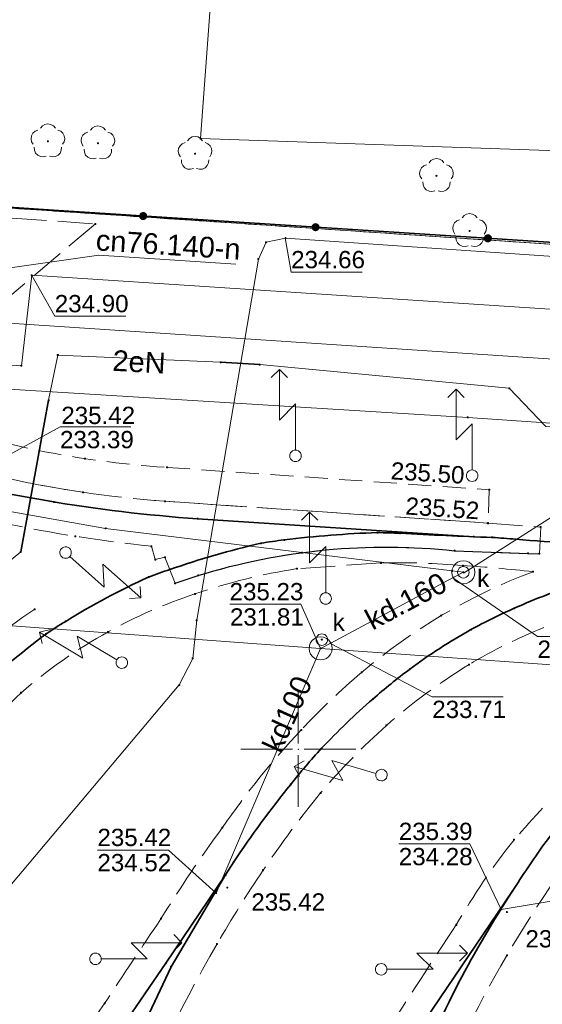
# Model space of a CAD drawing. Header units: metres. Extents: x 6603648 to 6604252, y 5739748 to 5740166.
# Tile 70 of 114: x 6603838 to 6603861, y 5740089 to 5740132. Entities that reach past the tile are written whole.
import ezdxf
from ezdxf.enums import TextEntityAlignment as Align

# ---------------------------------------------------------------- set-up
doc = ezdxf.new("R2010")
doc.units = ezdxf.units.M
doc.header["$PDSIZE"] = 0.75
for name, pattern in [('ARK_LIN', [50, 50, 0]), ('PRZER1-1', [1, 0.5, -0.5]), ('PRZER2-1', [1.5, 1, -0.5]), ('PRZER3-1', [2, 1.5, -0.5])]:
    doc.linetypes.add(name, pattern=pattern)
doc.layers.get('0').update_dxf_attribs({"linetype": 'CONTINUOUS'})
for name, color, linetype, lineweight, true_color in [('GESDZI', 7, 'CONTINUOUS', 18, 0x008000), ('GESUZY', 7, 'CONTINUOUS', 18, 0x008000), ('GSLKOG', 7, 'CONTINUOUS', 35, 0x0a0909), ('GSLKOU', 7, 'CONTINUOUS', 18, 0x0a0909), ('GSLKRW', 7, 'CONTINUOUS', 25, 0x0a0909), ('GSLTTR', 7, 'CONTINUOUS', 35, 0x0a0909), ('GSPPRB', 7, 'CONTINUOUS', 18, 0x0a0909), ('GSPRDL', 7, 'CONTINUOUS', 18, 0x008000), ('GSPWPS', 7, 'CONTINUOUS', 13, 0x0a0909), ('GSPWPS_O', 7, 'CONTINUOUS', 13, 0x0a0909), ('GSSIIN', 7, 'CONTINUOUS', 18, 0x0a0909), ('GSSKOA', 7, 'CONTINUOUS', 18, 0x0a0909), ('GSSKOD', 7, 'CONTINUOUS', 18, 0x0a0909), ('GULCNP', 7, 'CONTINUOUS', 18, 0xd200d2), ('GULCNP_O', 7, 'CONTINUOUS', 18, 0xd200d2), ('GULENN', 1, 'CONTINUOUS', 18, 0xff0000), ('GULENN_O', 1, 'CONTINUOUS', 18, 0xff0000), ('GULEOR', 1, 'CONTINUOUS', 35, 0xff0000), ('GULIPR', 7, 'CONTINUOUS', 18, 0x0a0909), ('GULKDP', 7, 'CONTINUOUS', 18, 0x803300), ('GULKDP_O', 7, 'CONTINUOUS', 18, 0x803300), ('GULWOP', 5, 'CONTINUOUS', 18, 0x0000ff), ('GUPISL', 7, 'CONTINUOUS', 18, 0x0a0909), ('GUPKSD', 7, 'CONTINUOUS', 18, 0x803300), ('GUPKWZ', 7, 'CONTINUOUS', 18, 0x0a0909), ('GUPKWZ_O', 7, 'CONTINUOUS', 18, 0x0a0909)]:
    doc.layers.add(name, color=color, linetype=linetype, lineweight=lineweight, true_color=true_color)
for name, color, linetype, true_color in [('GUPCSH', 7, 'CONTINUOUS', 0xd200d2), ('GUPCSH_O', 7, 'CONTINUOUS', 0xd200d2), ('GUPESH', 1, 'CONTINUOUS', 0xff0000), ('GUPISH', 7, 'CONTINUOUS', 0x0a0909), ('GUPISH_O', 7, 'CONTINUOUS', 0x0a0909), ('GUPKSH', 7, 'CONTINUOUS', 0x803300), ('GUPKSH_O', 7, 'CONTINUOUS', 0x803300), ('GUPZSH', 7, 'CONTINUOUS', 0x0a0909)]:
    doc.layers.add(name, color=color, linetype=linetype, true_color=true_color)
doc.layers.add('PKT_ARK', color=7, linetype='ARK_LIN', lineweight=18)
doc.styles.add('Arial', font='arial.ttf')

# ---------------------------------------------------------------- blocks, each defined once
blk = doc.blocks.new('GSPPRB0')
at = {"color": 0, "lineweight": 18}
blk.add_lwpolyline([(-0.007955, 0.0225), (0.007955, 0.0225), (0.0225, 0.007955), (0.0225, -0.007955), (0.007955, -0.0225), (-0.007955, -0.0225), (-0.0225, -0.007955), (-0.0225, 0.007955)], close=True, dxfattribs=at)
blk = doc.blocks.new('GSPWPS1')
blk.add_hatch(color=0).paths.add_polyline_path([(0, 0.045), (-0.011647, 0.043467), (-0.0225, 0.038971), (-0.03182, 0.03182), (-0.038971, 0.0225), (-0.043467, 0.011647), (-0.045, 0), (-0.043467, -0.011647), (-0.038971, -0.0225), (-0.03182, -0.03182), (-0.0225, -0.038971), (-0.011647, -0.043467), (0, -0.045), (0.011647, -0.043467), (0.0225, -0.038971), (0.03182, -0.03182), (0.038971, -0.0225), (0.043467, -0.011647), (0.045, 0), (0.043467, 0.011647), (0.038971, 0.0225), (0.03182, 0.03182), (0.0225, 0.038971), (0.011647, 0.043467)])
blk = doc.blocks.new('GUPISL1_5')
at = {"color": 0}
for points in [[(3.396745, 1.05234), (3.75, 0.7), (3.396745, 0.34766)], [(0.25, 0), (2.25, 0), (1.55, 0.7), (3.75, 0.7)]]:
    blk.add_lwpolyline(points, dxfattribs=at)
blk.add_lwpolyline([(0.25, 0), (0.241481, -0.064705), (0.216506, -0.125), (0.176777, -0.176777), (0.125, -0.216506), (0.064705, -0.241481), (0, -0.25), (-0.064705, -0.241481), (-0.125, -0.216506), (-0.176777, -0.176777), (-0.216506, -0.125), (-0.241481, -0.064705), (-0.25, 0), (-0.241481, 0.064705), (-0.216506, 0.125), (-0.176777, 0.176777), (-0.125, 0.216506), (-0.064705, 0.241481), (0, 0.25), (0.064705, 0.241481), (0.125, 0.216506), (0.176777, 0.176777), (0.216506, 0.125), (0.241481, 0.064705)], close=True, dxfattribs=at)
blk = doc.blocks.new('GUPKWZ1_1')
at = {"color": 0}
blk.add_lwpolyline([(0.25, 0), (0.241481, -0.064705), (0.216506, -0.125), (0.176777, -0.176777), (0.125, -0.216506), (0.064705, -0.241481), (0, -0.25), (-0.064705, -0.241481), (-0.125, -0.216506), (-0.176777, -0.176777), (-0.216506, -0.125), (-0.241481, -0.064705), (-0.25, 0), (-0.241481, 0.064705), (-0.216506, 0.125), (-0.176777, 0.176777), (-0.125, 0.216506), (-0.064705, 0.241481), (0, 0.25), (0.064705, 0.241481), (0.125, 0.216506), (0.176777, 0.176777), (0.216506, 0.125), (0.241481, 0.064705)], close=True, dxfattribs=at)
blk = doc.blocks.new('GUPKSD1_1')
at = {"color": 0}
blk.add_lwpolyline([(0.5, 0), (0.482963, -0.12941), (0.433013, -0.25), (0.353553, -0.353553), (0.25, -0.433013), (0.12941, -0.482963), (0, -0.5), (-0.12941, -0.482963), (-0.25, -0.433013), (-0.353553, -0.353553), (-0.433013, -0.25), (-0.482963, -0.12941), (-0.5, 0), (-0.482963, 0.12941), (-0.433013, 0.25), (-0.353553, 0.353553), (-0.25, 0.433013), (-0.12941, 0.482963), (0, 0.5), (0.12941, 0.482963), (0.25, 0.433013), (0.353553, 0.353553), (0.433013, 0.25), (0.482963, 0.12941)], close=True, dxfattribs=at)
blk = doc.blocks.new('GSPRDL1')
blk.add_hatch(color=0).paths.add_polyline_path([(-0.045, 0), (-0.042798, -0.013906), (-0.036406, -0.02645), (-0.02645, -0.036406), (-0.013906, -0.042798), (0, -0.045), (0.013906, -0.042798), (0.02645, -0.036406), (0.036406, -0.02645), (0.042798, -0.013906), (0.045, 0), (0.042798, 0.013906), (0.036406, 0.02645), (0.02645, 0.036406), (0.013906, 0.042798), (0, 0.045), (-0.013906, 0.042798), (-0.02645, 0.036406), (-0.036406, 0.02645), (-0.042798, 0.013906)])
at = {"color": 0}
for points in [[(-0.646351, 0.068773), (-0.677512, 0.194901), (-0.663766, 0.324092), (-0.606763, 0.440839), (-0.513345, 0.531129), (-0.394725, 0.584125), (-0.265141, 0.593465)], [(-0.134326, 0.635969), (-0.024001, 0.70458), (0.103115, 0.731429), (0.231763, 0.713292), (0.346501, 0.652348), (0.433559, 0.55591), (0.482485, 0.435555)], [(0.563333, 0.324277), (0.662679, 0.240553), (0.727494, 0.127956), (0.75, 0), (0.727494, -0.127956), (0.662679, -0.240553), (0.563333, -0.324277)], [(-0.265141, -0.593465), (-0.394725, -0.584125), (-0.513345, -0.531129), (-0.606763, -0.440839), (-0.663766, -0.324092), (-0.677512, -0.194901), (-0.646351, -0.068773)], [(0.482485, -0.435555), (0.433559, -0.55591), (0.346501, -0.652348), (0.231763, -0.713292), (0.103115, -0.731429), (-0.024001, -0.70458), (-0.134326, -0.635969)]]:
    blk.add_lwpolyline(points, dxfattribs=at)
blk = doc.blocks.new('GUPISH1')
blk.add_hatch(color=0).paths.add_polyline_path([(0, 0.045), (-0.011647, 0.043467), (-0.0225, 0.038971), (-0.03182, 0.03182), (-0.038971, 0.0225), (-0.043467, 0.011647), (-0.045, 0), (-0.043467, -0.011647), (-0.038971, -0.0225), (-0.03182, -0.03182), (-0.0225, -0.038971), (-0.011647, -0.043467), (0, -0.045), (0.011647, -0.043467), (0.0225, -0.038971), (0.03182, -0.03182), (0.038971, -0.0225), (0.043467, -0.011647), (0.045, 0), (0.043467, 0.011647), (0.038971, 0.0225), (0.03182, 0.03182), (0.0225, 0.038971), (0.011647, 0.043467)])
blk = doc.blocks.new('GUPESH1')
blk.add_hatch(color=0).paths.add_polyline_path([(0, 0.045), (-0.011647, 0.043467), (-0.0225, 0.038971), (-0.03182, 0.03182), (-0.038971, 0.0225), (-0.043467, 0.011647), (-0.045, 0), (-0.043467, -0.011647), (-0.038971, -0.0225), (-0.03182, -0.03182), (-0.0225, -0.038971), (-0.011647, -0.043467), (0, -0.045), (0.011647, -0.043467), (0.0225, -0.038971), (0.03182, -0.03182), (0.038971, -0.0225), (0.043467, -0.011647), (0.045, 0), (0.043467, 0.011647), (0.038971, 0.0225), (0.03182, 0.03182), (0.0225, 0.038971), (0.011647, 0.043467)])
blk = doc.blocks.new('GUPKSH1')
blk.add_hatch(color=0).paths.add_polyline_path([(0, 0.045), (-0.011647, 0.043467), (-0.0225, 0.038971), (-0.03182, 0.03182), (-0.038971, 0.0225), (-0.043467, 0.011647), (-0.045, 0), (-0.043467, -0.011647), (-0.038971, -0.0225), (-0.03182, -0.03182), (-0.0225, -0.038971), (-0.011647, -0.043467), (0, -0.045), (0.011647, -0.043467), (0.0225, -0.038971), (0.03182, -0.03182), (0.038971, -0.0225), (0.043467, -0.011647), (0.045, 0), (0.043467, 0.011647), (0.038971, 0.0225), (0.03182, 0.03182), (0.0225, 0.038971), (0.011647, 0.043467)])
blk = doc.blocks.new('GUPZSH1')
blk.add_hatch(color=0).paths.add_polyline_path([(0, 0.045), (-0.011647, 0.043467), (-0.0225, 0.038971), (-0.03182, 0.03182), (-0.038971, 0.0225), (-0.043467, 0.011647), (-0.045, 0), (-0.043467, -0.011647), (-0.038971, -0.0225), (-0.03182, -0.03182), (-0.0225, -0.038971), (-0.011647, -0.043467), (0, -0.045), (0.011647, -0.043467), (0.0225, -0.038971), (0.03182, -0.03182), (0.038971, -0.0225), (0.043467, -0.011647), (0.045, 0), (0.043467, 0.011647), (0.038971, 0.0225), (0.03182, 0.03182), (0.0225, 0.038971), (0.011647, 0.043467)])
blk = doc.blocks.new('GUPCSH1')
blk.add_hatch(color=0).paths.add_polyline_path([(0, 0.045), (-0.011647, 0.043467), (-0.0225, 0.038971), (-0.03182, 0.03182), (-0.038971, 0.0225), (-0.043467, 0.011647), (-0.045, 0), (-0.043467, -0.011647), (-0.038971, -0.0225), (-0.03182, -0.03182), (-0.0225, -0.038971), (-0.011647, -0.043467), (0, -0.045), (0.011647, -0.043467), (0.0225, -0.038971), (0.03182, -0.03182), (0.038971, -0.0225), (0.043467, -0.011647), (0.045, 0), (0.043467, 0.011647), (0.038971, 0.0225), (0.03182, 0.03182), (0.0225, 0.038971), (0.011647, 0.043467)])
blk = doc.blocks.new('GSLKOG2')
blk.add_hatch(color=0).paths.add_polyline_path([(0, 0.175), (-0.045293, 0.169037), (-0.0875, 0.151554), (-0.123744, 0.123744), (-0.151554, 0.0875), (-0.169037, 0.045293), (-0.175, 0), (-0.169037, -0.045293), (-0.151554, -0.0875), (-0.123744, -0.123744), (-0.0875, -0.151554), (-0.045293, -0.169037), (0, -0.175), (0.045293, -0.169037), (0.0875, -0.151554), (0.123744, -0.123744), (0.151554, -0.0875), (0.169037, -0.045293), (0.175, 0), (0.169037, 0.045293), (0.151554, 0.0875), (0.123744, 0.123744), (0.0875, 0.151554), (0.045293, 0.169037)])
blk = doc.blocks.new('ASS_SYM', base_point=(826.5, 303.25))
at = {"layer": 'PKT_ARK'}
for p, q in [((826.5, 303.5), (826.5, 305.75)), ((826.25, 303.25), (824, 303.25)), ((826.5, 303), (826.5, 300.75)), ((826.75, 303.25), (829, 303.25))]:
    blk.add_line(p, q, dxfattribs=at)
blk.add_point((826.5, 303.25), dxfattribs=at)
blk.add_point((826.5, 303.25), dxfattribs=at)

msp = doc.modelspace()

# ---------------------------------------------------------------- linework, layer by layer
at = {"layer": 'GESDZI', "color": 96, "linetype": 'Continuous', "lineweight": 18, "true_color": 0x008000}
msp.add_line((6603812.44, 5740125.15), (6603870.28, 5740121.29), dxfattribs=at)
msp.add_lwpolyline([(6603967.36, 5740144.898), (6603974.25, 5740114.35), (6603945.5, 5740116.26), (6603907.39, 5740118.81), (6603870.28, 5740121.29), (6603812.44, 5740125.15), (6603802.42, 5740125.83), (6603751.71, 5740129.25), (6603733.38, 5740130.47), (6603718.41, 5740131.44), (6603715.21, 5740131.65), (6603705.45, 5740125.02), (6603703.24, 5740124.01), (6603702.62, 5740123.39), (6603701.36, 5740122.17), (6603704.324, 5740160.549)], dxfattribs=at)
at = {"layer": 'GESUZY', "color": 96, "linetype": 'PRZER1-1', "lineweight": 18, "true_color": 0x008000}
for points in [[(6603967.36, 5740144.898), (6603974.25, 5740114.35), (6603945.5, 5740116.26), (6603907.39, 5740118.81), (6603870.28, 5740121.29), (6603812.44, 5740125.15), (6603802.42, 5740125.83), (6603751.71, 5740129.25), (6603752.5, 5740141.56), (6603703.109, 5740144.81), (6603704.324, 5740160.549)], [(6603701.42, 5739966.51), (6603692.92, 5740008.31), (6603701.36, 5740122.17), (6603702.62, 5740123.39), (6603703.24, 5740124.01), (6603705.45, 5740125.02), (6603715.21, 5740131.65), (6603718.41, 5740131.44), (6603733.38, 5740130.47), (6603751.71, 5740129.25), (6603802.42, 5740125.83), (6603812.44, 5740125.15), (6603870.28, 5740121.29), (6603907.39, 5740118.81), (6603945.5, 5740116.26), (6603974.25, 5740114.35), (6604018.05, 5740111.43), (6604045.72, 5740109.58), (6604090.22, 5740106.61)]]:
    msp.add_lwpolyline(points, dxfattribs=at)
at = {"layer": 'GSLKOG', "color": 18, "linetype": 'Continuous', "lineweight": 35, "true_color": 0x0a0909}
msp.add_lwpolyline([(6603812.465, 5740125.198), (6603839.367, 5740123.387), (6603974.4, 5740114.67)], dxfattribs=at)
at = {"layer": 'GSLKOU', "color": 18, "linetype": 'PRZER3-1', "lineweight": 18, "true_color": 0x0a0909}
msp.add_lwpolyline([(6603821.608, 5740124.171), (6603841.19, 5740122.793), (6603834.314, 5740116.994), (6603822.493, 5740117.907)], close=True, dxfattribs=at)
for points in [[(6603853.597, 5740108.089), (6603849.951, 5740107.836, 0.044554), (6603845.512, 5740106.737)], [(6603852.752, 5740103.331, -0.087794), (6603860.196, 5740107.701)], [(6603857.15, 5740107.97, 0.025337), (6603853.597, 5740108.089)], [(6603860.196, 5740107.701, 0.012637), (6603857.15, 5740107.97)], [(6603845.512, 5740106.737, 0.046573), (6603841.745, 5740105.091)], [(6603838.554, 5740106.077, 0.09556), (6603831.569, 5740099.246)], [(6603860.665, 5740105.28, 0.039433), (6603857.416, 5740103.675)], [(6603841.745, 5740105.091, 0.05268), (6603837.967, 5740102.454)], [(6603857.416, 5740103.675, 0.042239), (6603853.829, 5740101.032)], [(6603850.132, 5740100.838, -0.032263), (6603852.752, 5740103.331)], [(6603837.967, 5740102.454, 0.027915), (6603834.765, 5740099.01)], [(6603853.829, 5740101.032, 0.033241), (6603850.967, 5740098.104)], [(6603846.706, 5740096.598, -0.039314), (6603850.132, 5740100.838)], [(6603859.369, 5740096.072, -0.00084), (6603861.952, 5740098.934)], [(6603850.967, 5740098.104, 0.021567), (6603848.473, 5740094.754)], [(6603844.035, 5740092.644, -0.019961), (6603846.706, 5740096.598)], [(6603856.863, 5740092.381, -0.036931), (6603859.369, 5740096.072)], [(6603848.473, 5740094.754, 0.015935), (6603846.477, 5740091.553)], [(6603861.193, 5740094.398, 0.037077), (6603857.16, 5740087.526)], [(6603841.588, 5740088.974, -0.001449), (6603844.035, 5740092.644)], [(6603853.768, 5740087.618, -0.005685), (6603856.863, 5740092.381)], [(6603846.477, 5740091.553, 0.048072), (6603842.201, 5740082.325)], [(6603836.748, 5740081.906, 0.004046), (6603841.588, 5740088.974)]]:
    msp.add_lwpolyline(points, format="xyb", dxfattribs=at)
at = {"layer": 'GSLKRW', "color": 18, "linetype": 'Continuous', "lineweight": 25, "true_color": 0x0a0909}
msp.add_lwpolyline([(6603844.65, 5740107.2), (6603845.66, 5740107.54, -0.1026), (6603856.79, 5740108.61), (6603859.97, 5740108.5), (6603860.47, 5740108.48)], format="xyb", dxfattribs=at)
at = {"layer": 'GSLTTR', "color": 18, "linetype": 'Continuous', "lineweight": 35, "true_color": 0x0a0909}
for points in [[(6603764.33, 5740111.27), (6603765.19, 5740112.57, -0.111014), (6603772.73, 5740120.01, -0.128504), (6603783.46, 5740123.16, -0.065803), (6603800.5, 5740119.9), (6603810.75, 5740117.42), (6603820.55, 5740115.06), (6603832.58, 5740112.23, 0.050214), (6603845.63, 5740110), (6603857.62, 5740109.22)], [(6603898.63, 5740106.56), (6603886.67, 5740107.38), (6603886.17, 5740107.41), (6603885.54, 5740107.42), (6603873.68, 5740108.19), (6603872.92, 5740108.22, 0.00088), (6603864.42, 5740108.79, -0.005852), (6603859.44, 5740109.11, 0.011442), (6603858.42, 5740109.19, -0.004679), (6603854.42, 5740109.37, 0.01063), (6603853.44, 5740109.4, 0.023542), (6603849.39, 5740109.08, 0.014117), (6603848.38, 5740108.94, 0.025914), (6603844.42, 5740107.8, 0.014042), (6603843.5, 5740107.47, 0.03162), (6603839.9, 5740105.55, 0.012611), (6603839.04, 5740105, 0.025038), (6603835.91, 5740102.39, 0.061522), (6603832.61, 5740098.59), (6603831.98, 5740097.77), (6603829.72, 5740094.41), (6603828.9, 5740093.22), (6603826.64, 5740089.81), (6603823.85, 5740085.64)], [(6603822.85, 5740049.26), (6603824.64, 5740051.94), (6603831.67, 5740062.39), (6603833.08, 5740064.67, 0.022979), (6603835.58, 5740069.38, 0.002556), (6603837.71, 5740074.5, -0.001097), (6603842.46, 5740086.27), (6603844.48, 5740090.56), (6603846.84, 5740094.55), (6603847.2, 5740095.11, -0.024294), (6603849.67, 5740098.47, -0.019913), (6603851.01, 5740100.04, -0.025914), (6603853.24, 5740102.18, -0.020568), (6603854.84, 5740103.47, -0.034496), (6603857.5, 5740105.19, -0.020002), (6603859.38, 5740106.12, -0.028933), (6603862.24, 5740107.2, -0.026836), (6603864.46, 5740107.79, -0.064595), (6603872.92, 5740108.22)], [(6603885.54, 5740107.42, 0.046882), (6603880.06, 5740107.4, 0.0559), (6603874.38, 5740106.27, 0.023051), (6603872.85, 5740105.73, 0.001589), (6603872.68, 5740105.66, 0.030376), (6603869.44, 5740104.07, 0.017979), (6603867.99, 5740103.19, 0.024364), (6603866.39, 5740102.04, 0.011452), (6603864.92, 5740100.75, 0.013215), (6603863.96, 5740099.84, 0.027866), (6603860.67, 5740095.87, 0.010979), (6603859.29, 5740093.83, 0.021165), (6603856.96, 5740089.87, 0.00856), (6603854.83, 5740085.39, -0.002242), (6603846.88, 5740066.25), (6603845.12, 5740062.53), (6603842.97, 5740058.86), (6603839.62, 5740053.81), (6603834.13, 5740045.63), (6603832.32, 5740042.92)]]:
    msp.add_lwpolyline(points, format="xyb", dxfattribs=at)
for points in [[(6603818.24, 5740052.35), (6603820.17, 5740055.14), (6603826.02, 5740063.71), (6603831.87, 5740072.41), (6603837.42, 5740080.66), (6603838.61, 5740082.42), (6603841.52, 5740086.73), (6603844.25, 5740090.72), (6603846.84, 5740094.55)], [(6603827.29, 5740046.28), (6603829.1, 5740048.98), (6603834.53, 5740057), (6603840.27, 5740065.55), (6603846, 5740074.1), (6603851.75, 5740082.7), (6603853.95, 5740085.95), (6603859.29, 5740093.83)]]:
    msp.add_lwpolyline(points, dxfattribs=at)
at = {"layer": 'GSSIIN', "color": 18, "linetype": 'Continuous', "lineweight": 18, "true_color": 0x0a0909}
msp.add_lwpolyline([(6603861.29, 5740125.967), (6603845.756, 5740126.495), (6603846.642, 5740138.422), (6603862.15, 5740137.27)], close=True, dxfattribs=at)
at = {"layer": 'GSSKOA', "color": 18, "linetype": 'PRZER3-1', "lineweight": 18, "true_color": 0x0a0909}
msp.add_lwpolyline([(6603789.58, 5740123.15), (6603811.38, 5740117.93), (6603836.91, 5740111.86, 0.039266), (6603844.21, 5740110.76), (6603858.24, 5740109.81), (6603860.53, 5740109.64), (6603860.47, 5740108.48), (6603859.97, 5740108.5), (6603856.79, 5740108.61, 0.1026), (6603845.66, 5740107.54), (6603844.65, 5740107.2), (6603844.21, 5740108.33), (6603843.79, 5740108.23), (6603843.62, 5740108.81, -0.028537), (6603836.56, 5740109.95, 0.050589), (6603824.27, 5740111.72, 0.121883), (6603805.38, 5740107.24, 0.138887)], format="xyb", dxfattribs=at)
at = {"layer": 'GSSKOD', "color": 18, "linetype": 'PRZER2-1', "lineweight": 18, "true_color": 0x0a0909}
msp.add_lwpolyline([(6603769.2, 5740120.24, -0.227586), (6603789.91, 5740124.56), (6603811.68, 5740119.36), (6603837.26, 5740113.29, 0.043343), (6603844.3, 5740112.23), (6603858.29, 5740111.26), (6603858.24, 5740109.81), (6603844.21, 5740110.76, -0.039266), (6603836.91, 5740111.86), (6603811.38, 5740117.93), (6603789.58, 5740123.15, 0.226047), (6603770.58, 5740119.31)], format="xyb", close=True, dxfattribs=at)
at = {"layer": 'GULCNP', "color": 212, "linetype": 'Continuous', "lineweight": 18, "true_color": 0xd200d2}
msp.add_lwpolyline([(6603825.72, 5740123.276), (6603832.006, 5740122.854), (6603831.665, 5740117.031), (6603837.975, 5740116.638), (6603838.424, 5740120.568), (6603895.338, 5740116.836), (6603895.913, 5740116.806)], dxfattribs=at)
at = {"layer": 'GULCNP_O', "color": 212, "linetype": 'Continuous', "lineweight": 13, "true_color": 0xd200d2, "flags": 128}
msp.add_lwpolyline([(6603836.356, 5740120.722), (6603841.339, 5740121.432), (6603847.286, 5740121.044)], dxfattribs=at)
at = {"layer": 'GULENN', "color": 1, "linetype": 'Continuous', "lineweight": 18, "true_color": 0xff0000}
for points in [[(6603803.77, 5740099.37), (6603816.62, 5740090.76), (6603817.24, 5740090.52), (6603823.62, 5740091.65), (6603831.37, 5740103.31), (6603836.28, 5740107.19), (6603837.95, 5740108.56), (6603839.16, 5740115.14), (6603839.56, 5740117.1), (6603846.63, 5740116.79), (6603848.33, 5740116.69), (6603859.16, 5740115.66), (6603860.75, 5740114), (6603881.31, 5740112.64), (6603898.67, 5740111.16)], [(6603810.946, 5740085.73), (6603811.799, 5740096.541), (6603813.346, 5740116.154), (6603813.988, 5740117.067), (6603857.361, 5740114.396), (6603890.659, 5740112.124), (6603895.753, 5740111.734), (6603899.945, 5740111.208), (6603904.668, 5740111.093), (6603930.574, 5740109.507), (6603934.213, 5740109.185), (6603954.933, 5740107.94), (6603974.098, 5740106.873), (6603975.544, 5740106.112), (6603975.875, 5740104.089)]]:
    msp.add_lwpolyline(points, dxfattribs=at)
at = {"layer": 'GULEOR', "color": 1, "linetype": 'Continuous', "lineweight": 35, "true_color": 0xff0000}
for points in [[(6603846.63, 5740116.79), (6603848.33, 5740116.69)], [(6603839.16, 5740115.14), (6603837.95, 5740108.56)]]:
    msp.add_lwpolyline(points, dxfattribs=at)
at = {"layer": 'GULIPR', "color": 18, "linetype": 'Continuous', "lineweight": 18, "true_color": 0x0a0909}
msp.add_lwpolyline([(6603968.619, 5740144.814), (6603975.25, 5740116.21), (6603975.36, 5740113.47), (6603975.12, 5740112.55), (6603973.98, 5740112.37), (6603950.48, 5740113.94), (6603946.84, 5740115.52), (6603849.45, 5740122.18), (6603848.6, 5740122), (6603848.27, 5740121.27), (6603845.59, 5740105.6), (6603845.42, 5740103.94), (6603844.83, 5740102.79), (6603829.34, 5740084.41), (6603811.06, 5740057.99), (6603764.25, 5739988.16), (6603763.98, 5739987.31), (6603764.04, 5739986.41), (6603764.26, 5739984.35), (6603764.21, 5739983.52), (6603763.9, 5739982.8), (6603750.78, 5739962.8)], dxfattribs=at)
at = {"layer": 'GULKDP', "color": 36, "linetype": 'Continuous', "lineweight": 18, "true_color": 0x803300}
for points in [[(6603857.17, 5740107.68), (6603856.68, 5740107.74), (6603841.63, 5740109.58), (6603834.55, 5740110.83), (6603834.06, 5740110.92), (6603833.57, 5740110.97), (6603824.43, 5740111.99), (6603823.94, 5740112.04), (6603823.46, 5740112.17), (6603815.67, 5740114.29), (6603815.19, 5740114.42), (6603814.7, 5740114.53), (6603803.49, 5740117.09), (6603803, 5740117.2), (6603802.51, 5740117.31), (6603785.86, 5740121.2), (6603785.37, 5740121.31)], [(6603850.971, 5740104.375), (6603851.41, 5740104.61), (6603856.73, 5740107.45), (6603857.17, 5740107.68)], [(6603947.669, 5740090.1), (6603915.897, 5740098.102), (6603903.75, 5740100.512), (6603881.271, 5740102.232), (6603850.971, 5740104.375), (6603830.865, 5740105.848), (6603814.503, 5740080.605)], [(6603846.433, 5740093.762), (6603850.971, 5740104.375)], [(6603881.271, 5740102.232), (6603871.45, 5740095.154), (6603858.81, 5740093.05)]]:
    msp.add_lwpolyline(points, dxfattribs=at)
at = {"layer": 'GULWOP', "color": 5, "linetype": 'Continuous', "lineweight": 18, "true_color": 0x0000ff}
msp.add_lwpolyline([(6603978.95, 5740109.49), (6603977.5, 5740109.7), (6603977.24, 5740109.7), (6603976.97, 5740109.64), (6603976.54, 5740109.7), (6603976.29, 5740109.7), (6603974.73, 5740109.89), (6603914.28, 5740113.485), (6603901.324, 5740114.257), (6603814.9, 5740119.98), (6603813.944, 5740120.047), (6603760.741, 5740122.81)], dxfattribs=at)
at = {"layer": 'GUPCSH_O', "color": 212, "linetype": 'Continuous', "lineweight": 13, "true_color": 0xd200d2, "flags": 128}
msp.add_lwpolyline([(6603838.429, 5740120.553), (6603839.427, 5740118.788), (6603842.507, 5740118.788)], dxfattribs=at)
at = {"layer": 'GUPISH_O', "color": 18, "linetype": 'Continuous', "lineweight": 13, "true_color": 0x0a0909, "flags": 128}
msp.add_lwpolyline([(6603849.436, 5740122.191), (6603849.692, 5740120.698), (6603852.772, 5740120.698)], dxfattribs=at)
at = {"layer": 'GUPKSH_O', "color": 36, "linetype": 'Continuous', "lineweight": 13, "true_color": 0x803300, "flags": 128}
for points in [[(6603834.06, 5740110.92), (6603839.655, 5740113.983), (6603842.735, 5740113.983)], [(6603857.172, 5740107.646), (6603861.321, 5740110.279), (6603864.401, 5740110.279)], [(6603860.389, 5740104.888), (6603856.707, 5740107.442)], [(6603850.971, 5740104.375), (6603850.115, 5740106.289), (6603847.035, 5740106.289)], [(6603863.469, 5740104.888), (6603863.469, 5740104.888), (6603860.389, 5740104.888)], [(6603851.402, 5740104.588), (6603855.818, 5740102.279), (6603858.898, 5740102.279)], [(6603858.81, 5740093.05), (6603857.446, 5740095.889), (6603854.366, 5740095.889)], [(6603846.433, 5740093.762), (6603844.359, 5740095.627), (6603841.279, 5740095.627)]]:
    msp.add_lwpolyline(points, dxfattribs=at)

# ---------------------------------------------------------------- block references
at = {"layer": 'GSLKOG', "color": 18, "linetype": 'Continuous', "lineweight": 35, "true_color": 0x0a0909, "rotation": 356.3065486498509}
for p in [(6603843.266, 5740123.135), (6603843.266, 5740123.135), (6603850.75, 5740122.652), (6603850.75, 5740122.652), (6603858.235, 5740122.169), (6603858.235, 5740122.169)]:
    msp.add_blockref('GSLKOG2', p, dxfattribs=at)
at = {"layer": 'GSPPRB', "color": 18, "linetype": 'Continuous', "lineweight": 18, "true_color": 0x0a0909, "rotation": 90}
for p in [(6603845.756, 5740126.495), (6603841.19, 5740122.793), (6603848.6, 5740122), (6603848.27, 5740121.27), (6603838.424, 5740120.568), (6603839.56, 5740117.1), (6603837.975, 5740116.638), (6603846.63, 5740116.79), (6603848.33, 5740116.69), (6603859.16, 5740115.66), (6603839.16, 5740115.14), (6603857.361, 5740114.396), (6603840.74, 5740112.61), (6603844.3, 5740112.23), (6603840.65, 5740111.15), (6603858.29, 5740111.26), (6603839.39, 5740110.73), (6603844.21, 5740110.76), (6603845.63, 5740110), (6603858.24, 5740109.81), (6603841.63, 5740109.58), (6603853.44, 5740109.4), (6603854.42, 5740109.37), (6603860.53, 5740109.64), (6603840.32, 5740109.24), (6603849.39, 5740109.08), (6603857.62, 5740109.22), (6603858.42, 5740109.19), (6603859.44, 5740109.11), (6603837.95, 5740108.56), (6603843.62, 5740108.81), (6603848.38, 5740108.94), (6603850.16, 5740108.53), (6603856.79, 5740108.61), (6603843.79, 5740108.23), (6603844.21, 5740108.33), (6603853.597, 5740108.089), (6603859.97, 5740108.5), (6603860.47, 5740108.48), (6603844.42, 5740107.8), (6603849.951, 5740107.836), (6603856.68, 5740107.74), (6603857.15, 5740107.97), (6603860.196, 5740107.701), (6603843.5, 5740107.47), (6603845.66, 5740107.54), (6603856.73, 5740107.45), (6603844.65, 5740107.2), (6603845.512, 5740106.737), (6603838.554, 5740106.077), (6603859.38, 5740106.12), (6603839.9, 5740105.55), (6603845.59, 5740105.6), (6603856.194, 5740105.79), (6603857.5, 5740105.19), (6603839.04, 5740105), (6603841.745, 5740105.091), (6603851.41, 5740104.61), (6603845.42, 5740103.94), (6603854.84, 5740103.47), (6603857.416, 5740103.675), (6603852.752, 5740103.331), (6603844.83, 5740102.79), (6603837.967, 5740102.454), (6603853.24, 5740102.18), (6603850.132, 5740100.838), (6603853.829, 5740101.032), (6603851.01, 5740100.04), (6603849.67, 5740098.47), (6603850.967, 5740098.104), (6603846.706, 5740096.598), (6603859.369, 5740096.072), (6603847.2, 5740095.11), (6603846.84, 5740094.55), (6603848.473, 5740094.754), (6603859.29, 5740093.83), (6603844.035, 5740092.644), (6603856.863, 5740092.381), (6603846.477, 5740091.553), (6603859.06, 5740091.055), (6603844.25, 5740090.72), (6603844.48, 5740090.56), (6603856.96, 5740089.87), (6603841.588, 5740088.974)]:
    msp.add_blockref('GSPPRB0', p, dxfattribs=at)
at = {"layer": 'GSPRDL', "color": 96, "linetype": 'Continuous', "lineweight": 18, "true_color": 0x008000, "rotation": 90}
for p in [(6603839.127, 5740126.382), (6603841.299, 5740126.296), (6603845.519, 5740125.84), (6603856.001, 5740124.88), (6603857.439, 5740122.489)]:
    msp.add_blockref('GSPRDL1', p, dxfattribs=at)
at = {"layer": 'GSPWPS', "color": 18, "linetype": 'Continuous', "lineweight": 13, "true_color": 0x0a0909, "rotation": 90}
for p in [(6603858.29, 5740111.26), (6603858.24, 5740109.81), (6603846.918, 5740093.999), (6603859.062, 5740092.935)]:
    msp.add_blockref('GSPWPS1', p, dxfattribs=at)
at = {"layer": 'GUPCSH', "color": 212, "linetype": 'Continuous', "lineweight": 5, "true_color": 0xd200d2, "rotation": 90}
msp.add_blockref('GUPCSH1', (6603838.424, 5740120.568), dxfattribs=at)
at = {"layer": 'GUPESH', "color": 1, "linetype": 'Continuous', "lineweight": 5, "true_color": 0xff0000, "rotation": 90}
for p in [(6603857.361, 5740114.396), (6603837.95, 5740108.56)]:
    msp.add_blockref('GUPESH1', p, dxfattribs=at)
at = {"layer": 'GUPISH', "color": 18, "linetype": 'Continuous', "lineweight": 5, "true_color": 0x0a0909, "rotation": 90}
msp.add_blockref('GUPISH1', (6603849.45, 5740122.18), dxfattribs=at)
at = {"layer": 'GUPISL', "color": 18, "linetype": 'Continuous', "lineweight": 18, "true_color": 0x0a0909}
for p, rotation in [((6603849.88, 5740112.73), 90), ((6603857.55, 5740111.87), 90), ((6603851.19, 5740106.54), 90), ((6603839.895, 5740108.534), 318.3535132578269), ((6603842.337, 5740103.757), 149.2417723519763), ((6603853.612, 5740098.879), 163.810948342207), ((6603841.194, 5740090.904), 359.9999974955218), ((6603853.601, 5740090.452), 359.9999974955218)]:
    msp.add_blockref('GUPISL1_5', p, dxfattribs=dict(at, rotation=rotation))
at = {"layer": 'GUPKSD', "color": 36, "linetype": 'Continuous', "lineweight": 18, "true_color": 0x803300, "rotation": 90}
for p in [(6603857.17, 5740107.68), (6603850.971, 5740104.375)]:
    msp.add_blockref('GUPKSD1_1', p, dxfattribs=at)
at = {"layer": 'GUPKSH', "color": 36, "linetype": 'Continuous', "lineweight": 5, "true_color": 0x803300, "rotation": 90}
for p in [(6603856.68, 5740107.74), (6603857.17, 5740107.68), (6603857.17, 5740107.68), (6603856.73, 5740107.45), (6603851.023, 5740104.757), (6603850.971, 5740104.375), (6603851.41, 5740104.61), (6603846.433, 5740093.762), (6603858.81, 5740093.05)]:
    msp.add_blockref('GUPKSH1', p, dxfattribs=at)
at = {"layer": 'GUPKWZ', "color": 18, "linetype": 'Continuous', "lineweight": 18, "true_color": 0x0a0909, "rotation": 90}
for p in [(6603857.17, 5740107.68), (6603851.023, 5740104.757)]:
    msp.add_blockref('GUPKWZ1_1', p, dxfattribs=at)
at = {"layer": 'GUPZSH', "color": 18, "linetype": 'Continuous', "lineweight": 5, "true_color": 0x0a0909, "rotation": 90}
for p in [(6603848.27, 5740121.27), (6603845.59, 5740105.6), (6603844.83, 5740102.79)]:
    msp.add_blockref('GUPZSH1', p, dxfattribs=at)
at = {"layer": 'PKT_ARK', "linetype": 'Continuous'}
msp.add_blockref('ASS_SYM', (6603850, 5740100), dxfattribs=at)

# ---------------------------------------------------------------- texts
at = {"layer": 'GSPWPS_O', "color": 18, "linetype": 'Continuous', "lineweight": 0, "true_color": 0x0a0909, "style": 'Arial'}
for s, rotation, p in [('235.50', 356.4672, (6603853.995, 5740111.715)), ('235.52', 356.1727, (6603854.635, 5740110.189)), ('235.42', 360, (6603847.961, 5740092.999)), ('235.39', 360, (6603859.865, 5740091.4))]:
    msp.add_text(s, height=0.75, rotation=rotation, dxfattribs=at).set_placement(p)
at = {"layer": 'GULCNP_O', "color": 212, "linetype": 'Continuous', "lineweight": 0, "true_color": 0xd200d2, "style": 'Arial'}
msp.add_text('cn76.140-n', height=0.9, rotation=356.2709, dxfattribs=at).set_placement((6603844.326, 5740121.445), align=Align.CENTER)
at = {"layer": 'GULENN_O', "color": 1, "linetype": 'Continuous', "lineweight": 0, "true_color": 0xff0000, "style": 'Arial'}
msp.add_text('2eN', height=0.9, rotation=356.7708, dxfattribs=at).set_placement((6603843.063, 5740116.36), align=Align.CENTER)
at = {"layer": 'GULKDP_O', "color": 36, "linetype": 'Continuous', "lineweight": 0, "true_color": 0x803300, "style": 'Arial'}
for s, rotation, p in [('kd.160', 28.0948, (6603854.887, 5740106.035)), ('kd100', 65.6998, (6603849.931, 5740101.344))]:
    msp.add_text(s, height=0.9, rotation=rotation, dxfattribs=at).set_placement(p, align=Align.CENTER)
at = {"layer": 'GUPCSH_O', "color": 212, "linetype": 'Continuous', "lineweight": 0, "true_color": 0xd200d2, "style": 'Arial'}
msp.add_text('234.90', height=0.75, rotation=360, dxfattribs=at).set_placement((6603839.427, 5740118.96))
at = {"layer": 'GUPISH_O', "color": 18, "linetype": 'Continuous', "lineweight": 0, "true_color": 0x0a0909, "style": 'Arial'}
msp.add_text('234.66', height=0.75, rotation=360, dxfattribs=at).set_placement((6603849.692, 5740120.871))
at = {"layer": 'GUPKSH_O', "color": 36, "linetype": 'Continuous', "lineweight": 0, "true_color": 0x803300, "style": 'Arial'}
for s, p in [('235.42', (6603839.71, 5740114.111)), ('233.39', (6603839.655, 5740113.06)), ('235.23', (6603847.018, 5740106.463)), ('231.81', (6603847.035, 5740105.366)), ('233.78', (6603860.389, 5740103.966)), ('233.71', (6603855.818, 5740101.356)), ('235.39', (6603854.366, 5740096.062)), ('235.42', (6603841.279, 5740095.8)), ('234.28', (6603854.366, 5740094.967)), ('234.52', (6603841.279, 5740094.705))]:
    msp.add_text(s, height=0.75, rotation=360, dxfattribs=at).set_placement(p)
at = {"layer": 'GUPKWZ_O', "color": 18, "linetype": 'Continuous', "lineweight": 0, "true_color": 0x0a0909, "style": 'Arial'}
for p in [(6603858.292, 5740107.045), (6603852.017, 5740105.136)]:
    msp.add_text('k', height=0.75, rotation=360, dxfattribs=at).set_placement(p, align=Align.RIGHT)

doc.saveas('drawing.dxf')
